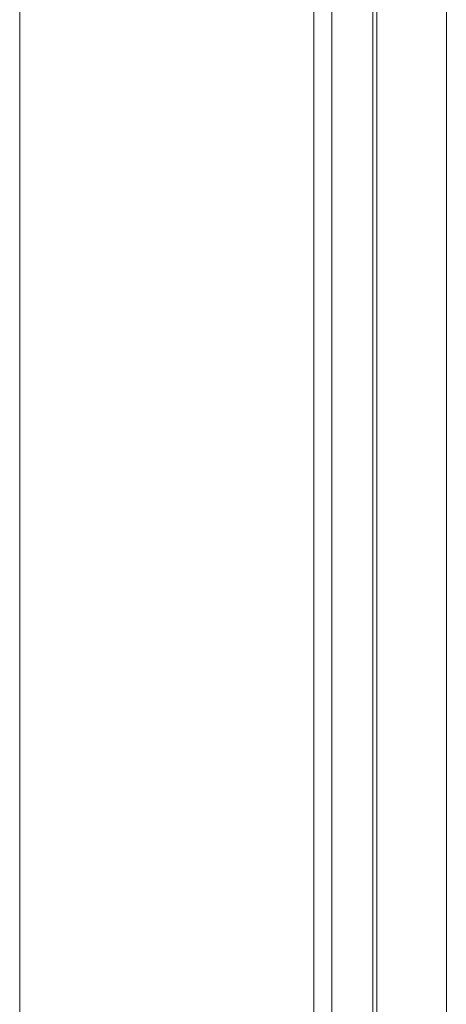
# Model space of a CAD drawing. Header units: millimetres. Extents: x 11681 to 15516, y 25095 to 29743.
# Tile 54 of 96: x 12881.62 to 12886.7, y 27871.45 to 27883.17. Entities that reach past the tile are written whole.
import ezdxf

# ---------------------------------------------------------------- set-up
doc = ezdxf.new("R2010")
doc.units = ezdxf.units.MM
doc.layers.add('00 - nowa technologia myjni_Nr_pióra__95', color=7, linetype='Continuous', lineweight=20, true_color=0x7c7c7c)
doc.layers.add('XREF', color=8, linetype='Continuous', lineweight=9)

# ---------------------------------------------------------------- blocks, each defined once
blk = doc.blocks.new('parter 2025.10.15')
at = {"layer": '00 - nowa technologia myjni_Nr_pióra__95', "color": 8, "linetype": 'Continuous', "lineweight": 5}
for p, q in [((603.532, 2583.576), (603.532, 2388.576)), ((599.282, 2542.286), (599.282, 2467.27)), ((602.782, 2542.286), (602.782, 2467.27)), ((602.997, 2542.286), (602.997, 2467.27)), ((603.482, 2542.286), (603.482, 2467.27)), ((604.357, 2518.474), (604.357, 2475.532))]:
    blk.add_line(p, q, dxfattribs=at)

msp = doc.modelspace()

# ---------------------------------------------------------------- block references
at = {"layer": 'XREF'}
msp.add_blockref('parter 2025.10.15', (12282.339, 25390.784), dxfattribs=at)

doc.saveas('drawing.dxf')
